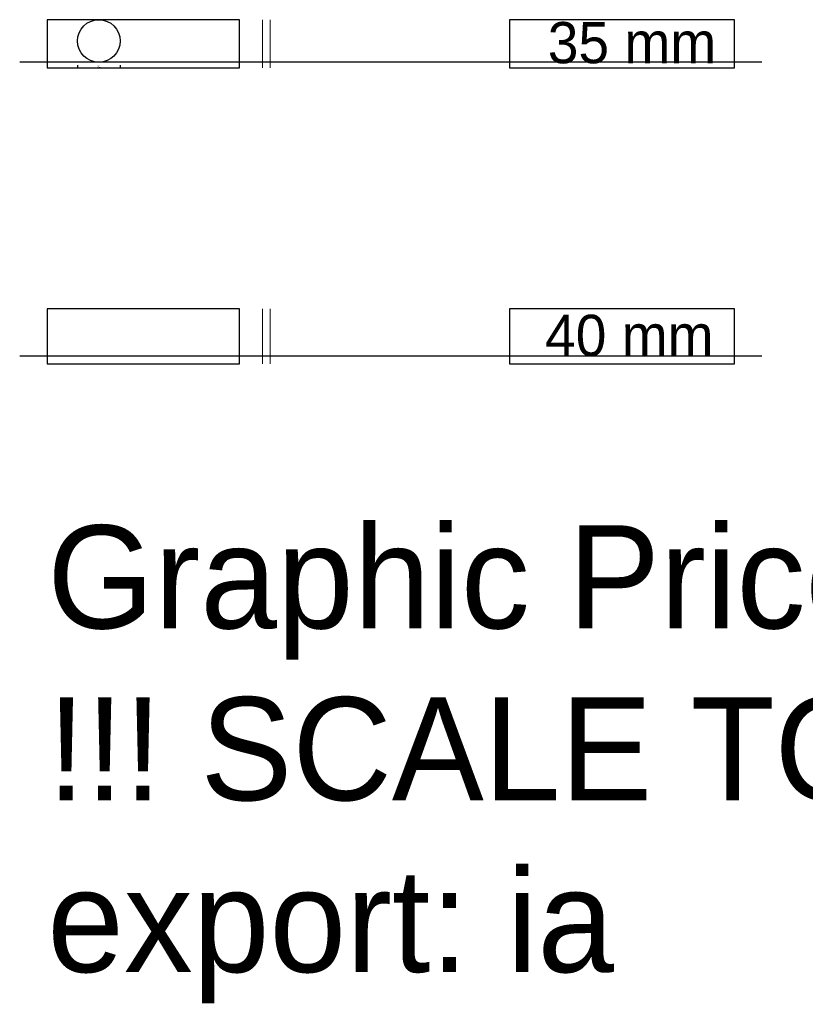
# Model space of a CAD drawing. Header units: millimetres. Extents: x -20 to 8000, y -816 to 3008.
# Tile 1 of 6: x -20 to 552, y -816 to -100. Entities that reach past the tile are written whole.
import ezdxf

# ---------------------------------------------------------------- set-up
doc = ezdxf.new("R2010")
doc.units = ezdxf.units.MM
doc.layers.add('Archiv', color=7, linetype='Continuous', true_color=0x000000)
doc.layers.add('Zeichenflächen', color=1, linetype='Continuous', true_color=0xff0000)
doc.layers.add('Layout$Hilfslinien', color=6, linetype='Continuous', lineweight=13, true_color=0xff00ff)
doc.styles.add('CC Bemaßung PriceList', font='txt')
doc.styles.add('CC Beschriftung', font='txt')
doc.dimstyles.new('CC Bemaßung PriceList', dxfattribs={"dimtxt": 1.4, "dimasz": 1, "dimexe": 0.5, "dimexo": 1.5, "dimgap": 0.4, "dimtad": 1, "dimtoh": 1, "dimdec": 0, "dimzin": 1, "dimdsep": 46, "dimtxsty": 'CC Bemaßung PriceList', "dimcen": 2.5, "dimadec": 0, "dimazin": 1, "dimtfac": 1, "dimtdec": 4, "dimtix": 1, "dimtofl": 0, "dimtmove": 1, "dimatfit": 3, "dimfxl": 1.8, "dimfxlon": 1, "dimtolj": 1, "dimtzin": 1, "dimarcsym": 0})

# ---------------------------------------------------------------- blocks, each defined once
blk = doc.blocks.new('*D1')
at = {"layer": 'Archiv', "color": 0, "lineweight": -2}
for p, q in [((22.04, -133.2), (22.04, -135.5)), ((23.04, -135), (52.04, -135)), ((53.04, -133.2), (53.04, -135.5))]:
    blk.add_line(p, q, dxfattribs=at)
at = {"layer": 'Archiv', "color": 0}
for points in [[(23.04, -134.83), (23.04, -135.17), (22.04, -135)], [(52.04, -135.17), (52.04, -134.83), (53.04, -135)]]:
    blk.add_solid(points, dxfattribs=at)
at = {"layer": 'Defpoints', "color": 0}
for p in [(22.04, -131), (53.04, -131), (53.04, -135)]:
    blk.add_point(p, dxfattribs=at)
at = {"layer": 'Archiv', "color": 0, "insert": (37.54, -133.9), "char_height": 1.4, "attachment_point": 5, "style": 'CC Bemaßung PriceList'}
blk.add_mtext('\\A1;31', dxfattribs=at)

msp = doc.modelspace()

# ---------------------------------------------------------------- linework, layer by layer
at = {"layer": 'Archiv'}
msp.add_circle((37.542, -115.498), 15.502, dxfattribs=at)
at = {"layer": 'Layout$Hilfslinien'}
for p, q in [((156.706, -100), (156.706, -135)), ((162.206, -100), (162.206, -135)), ((156.706, -310.428), (156.706, -350.428)), ((162.206, -310.428), (162.206, -350.428))]:
    msp.add_line(p, q, dxfattribs=at)
at = {"layer": 'Zeichenflächen', "color": 4, "true_color": 0x00ffff}
for p, q in [((520.062, -131), (-20.062, -131)), ((520.062, -344.928), (-20.062, -344.928))]:
    msp.add_line(p, q, dxfattribs=at)
at = {"layer": 'Zeichenflächen'}
for points in [[(0, -135), (140, -135), (140, -100), (0, -100)], [(0, -350.428), (140, -350.428), (140, -310.428), (0, -310.428)]]:
    msp.add_lwpolyline(points, close=True, dxfattribs=at)
at = {"layer": 'Zeichenflächen', "color": 1, "true_color": 0xff0000}
for points in [[(336.479, -135), (500, -135), (500, -100), (336.479, -100)], [(336.479, -350.428), (500, -350.428), (500, -310.428), (336.479, -310.428)]]:
    msp.add_lwpolyline(points, close=True, dxfattribs=at)

# ---------------------------------------------------------------- texts
at = {"layer": 'Zeichenflächen', "color": 1, "true_color": 0xff0000, "attachment_point": 1, "style": 'CC Beschriftung'}
for s, insert, char_height, width in [('35 mm', (364.228, -101.694), 30, 323.54839), ('40 mm', (362.263, -314.702), 30, 323.54839), ('{\\fUnivers LT Std;Graphic Price List for export}\\P{\\fUnivers LT Std;!!! SCALE TO THE RIGHT SIZE !!!}\\P{\\fUnivers LT Std;export: ia}', (0, -467.901), 75, 3381.45161)]:
    msp.add_mtext(s, dxfattribs=dict(at, insert=insert, char_height=char_height, width=width))

# ---------------------------------------------------------------- dimensions: what is measured, and where the dimension line sits
at = {"layer": 'Archiv'}
dim = msp.add_linear_dim(base=(53.043, -135), p1=(22.04, -131), p2=(53.043, -131), dimstyle='CC Bemaßung PriceList', override={"dimscale": 1, "dimtxt": 1.4, "dimasz": 1, "dimexe": 0.5, "dimexo": 1.5, "dimgap": 0.4, "dimtad": 1, "dimtih": 0, "dimtoh": 0, "dimdec": 0, "dimlfac": 1, "dimzin": 1, "dimtxsty": 'CC Bemaßung PriceList', "dimsah": 0, "dimcen": 2.5, "dimazin": 1, "dimtix": 0, "dimtmove": 0, "dimfxl": 1.8, "dimfxlon": 1, "dimtzin": 1}, dxfattribs=at)
dim.commit()
dim.dimension.update_dxf_attribs({"geometry": '*D1', "text_midpoint": (37.542, -133.9)})

doc.saveas('drawing.dxf')
